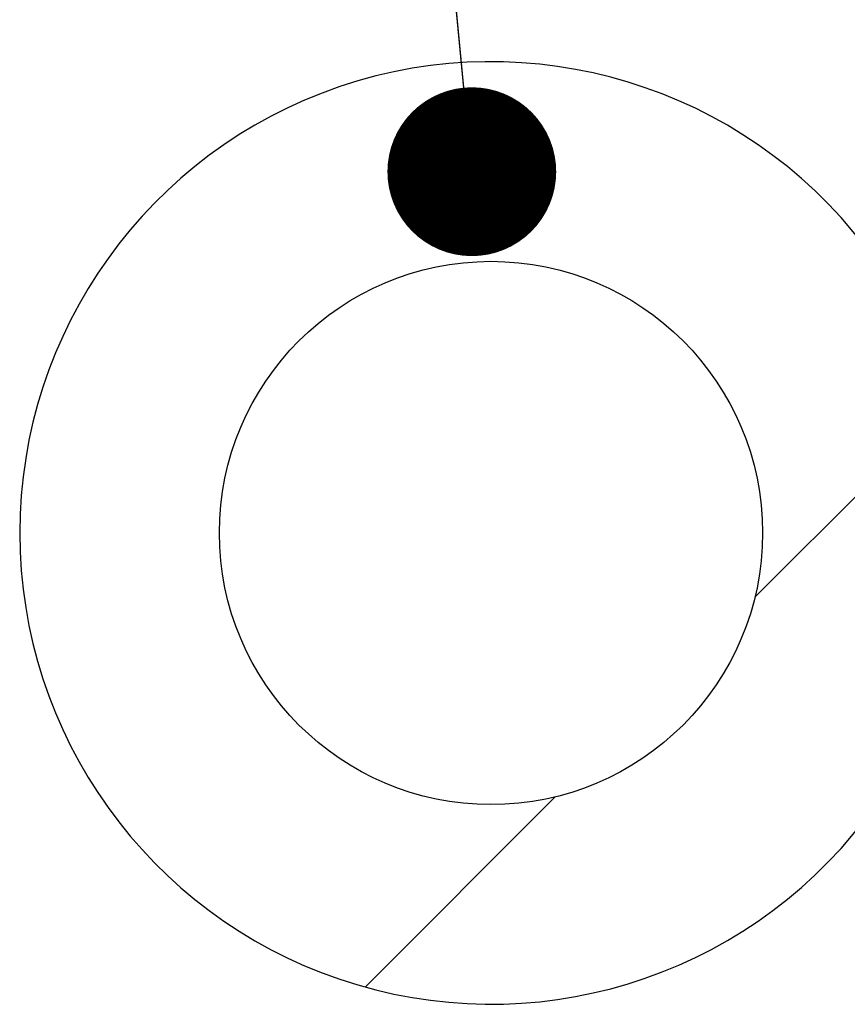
# Model space of a CAD drawing. Header units: millimetres. Extents: x 5 to 595, y 5 to 415.
# Tile 6 of 68: x 17.53 to 22.43, y 154.18 to 160.01. Entities that reach past the tile are written whole.
import ezdxf

# ---------------------------------------------------------------- set-up
doc = ezdxf.new("R2010")
doc.units = ezdxf.units.MM
doc.layers.add('NOTES', color=6, linetype='Continuous')
doc.layers.add('TRAIT-FINS', color=9, linetype='Continuous')
doc.layers.add('TRAIT-FORT', color=4, linetype='Continuous', lineweight=25)
doc.dimstyles.new('SLDDIMSTYLE2', dxfattribs={"dimtxt": 0.18, "dimasz": 1, "dimexe": 0, "dimexo": 0.0625, "dimgap": 0, "dimtad": 0, "dimtih": 1, "dimtoh": 1, "dimdec": 0, "dimrnd": 1e-09, "dimzin": 0, "dimdsep": 46, "dimtxsty": 'Standard', "dimblk1": 'DOT', "dimblk2": 'DOT', "dimsah": 1, "dimcen": 0.09, "dimadec": 0, "dimazin": 0, "dimtfac": 1, "dimtdec": 0, "dimtofl": 0, "dimtmove": 0, "dimatfit": 3, "dimldrblk": 'DOT', "dimfxl": 0, "dimfrac": 2, "dimtolj": 1, "dimtzin": 0, "dimarcsym": 0})

# ---------------------------------------------------------------- blocks, each defined once
blk = doc.blocks.new('_Dot')
at = {"color": 0, "linetype": 'ByBlock', "lineweight": -2}
blk.add_line((-0.5, 0), (-1, 0), dxfattribs=at)
at = {"color": 0, "linetype": 'ByBlock', "const_width": 0.5}
blk.add_lwpolyline([(-0.25, 0, 1), (0.25, 0, 1)], format="xyb", close=True, dxfattribs=at)

msp = doc.modelspace()

# ---------------------------------------------------------------- hatches: boundary and pattern name
at = {"layer": 'TRAIT-FINS'}
h = msp.add_hatch(dxfattribs=at)
h.set_pattern_fill('DIN 201 acier et fonte', color=9, style=0, pattern_type=2)
h.set_pattern_definition([(45, (0, 0), (-13.4704, 13.4704), []), (45, (4.49, 0), (-13.4704, 13.4704), []), (45, (8.98, 0), (-13.4704, 13.4704), []), (45, (13.47, 0), (-13.4704, 13.4704), [])])
edge = h.paths.add_edge_path(flags=0)
edge.add_line((23.7218, 158.6671), (22.538, 158.6671))
edge.add_arc((20.3218, 156.9702), 2.7912, 37.44176, 322.55824)
edge.add_line((22.538, 155.2733), (23.7218, 155.2733))
edge.add_line((23.7218, 155.2733), (23.7218, 156.5424))
edge.add_line((23.7218, 156.5424), (24.1218, 156.5424))
edge.add_line((24.1218, 156.5424), (24.1218, 156.5013))
edge.add_spline(control_points=[(24.1218, 156.5013), (24.1618, 156.4605), (24.2018, 156.4198), (24.2418, 156.3791)], knot_values=[0.012078, 0.012078, 0.012078, 0.012078, 0.012934, 0.012934, 0.012934, 0.012934], weights=[1, 1, 1, 1], degree=3, periodic=0)
edge.add_line((24.2418, 156.3791), (25.1218, 156.3791))
edge.add_spline(control_points=[(25.1218, 156.3791), (25.1888, 156.447), (25.2556, 156.5151), (25.3218, 156.5836)], knot_values=[0.005179, 0.005179, 0.005179, 0.005179, 0.006609, 0.006609, 0.006609, 0.006609], weights=[1, 1, 1, 1], degree=3, periodic=0)
edge.add_line((25.3218, 156.5836), (25.3218, 157.3569))
edge.add_spline(control_points=[(25.3218, 157.3569), (25.2556, 157.4254), (25.1888, 157.4935), (25.1218, 157.5614)], knot_values=[0.011553, 0.011553, 0.011553, 0.011553, 0.012983, 0.012983, 0.012983, 0.012983], weights=[1, 1, 1, 1], degree=3, periodic=0)
edge.add_line((25.1218, 157.5614), (24.2418, 157.5614))
edge.add_spline(control_points=[(24.2418, 157.5614), (24.2018, 157.5207), (24.1618, 157.48), (24.1218, 157.4392)], knot_values=[0.005134, 0.005134, 0.005134, 0.005134, 0.005991, 0.005991, 0.005991, 0.005991], weights=[1, 1, 1, 1], degree=3, periodic=0)
edge.add_line((24.1218, 157.4392), (24.1218, 157.3981))
edge.add_line((24.1218, 157.3981), (23.7218, 157.3981))
edge.add_line((23.7218, 157.3981), (23.7218, 158.6671))
edge = h.paths.add_edge_path(flags=0)
edge.add_arc((20.3218, 156.9702), 1.6088, 0, 360)

# ---------------------------------------------------------------- linework, layer by layer
at = {"layer": 'TRAIT-FORT', "color": 4, "linetype": 'Continuous', "lineweight": 25}
msp.add_circle((20.3218, 156.9702), 1.6088, dxfattribs=at)
msp.add_arc((20.3218, 156.9702), 2.7912, 37.44176, 322.55824, dxfattribs=at)

# ---------------------------------------------------------------- leaders
at = {"layer": 'NOTES', "color": 211}
msp.add_leader([(20.2082, 159.1099), (19.6319, 165.2026)], dimstyle='SLDDIMSTYLE2', dxfattribs=at)

doc.saveas('drawing.dxf')
